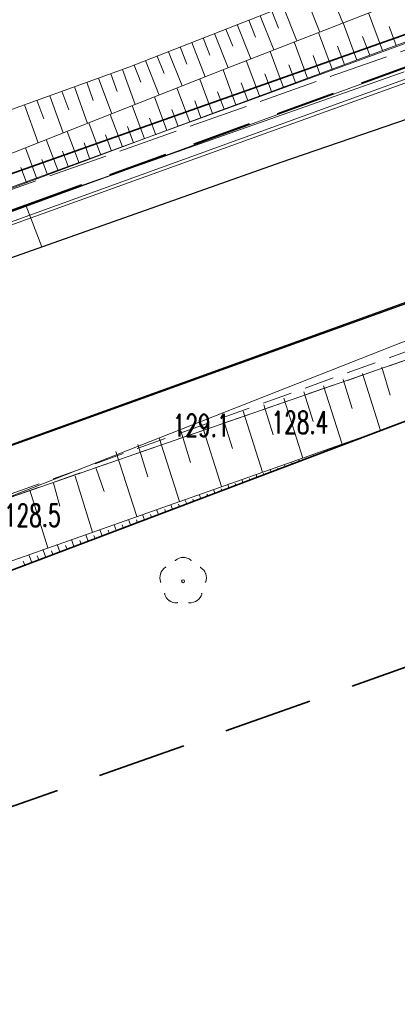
# Model space of a CAD drawing. Header units: metres. Extents: x 6496648 to 6497944, y 5962794 to 5963351.
# Tile 77 of 91: x 6497553 to 6497566, y 5963123 to 5963156. Entities that reach past the tile are written whole.
import ezdxf

# ---------------------------------------------------------------- set-up
doc = ezdxf.new("R2010")
doc.units = ezdxf.units.M
doc.header["$MEASUREMENT"] = 0
doc.linetypes.add('L_0_04', pattern=[1.5, 1, -0.5])
doc.linetypes.add('mz2.0_0.5', pattern=[2.5, 2, -0.5])
doc.layers.get('DEFPOINTS').update_dxf_attribs({"linetype": 'CONTINUOUS', "lineweight": 0})
for name, color, linetype, lineweight in [('000_INNE__NIEZYDENTYFIKOWANE_', 8, 'CONTINUOUS', 13), ('217_GRANICA_KONTURU_KLASYFIKCYJNEGO', 8, 'CONTINUOUS', 13), ('218_GRANICA_UzYTKU', 8, 'CONTINUOUS', 13), ('219_LINIA_GRANICY', 3, 'CONTINUOUS', 35), ('CHODNIK__POWIERZCHNIA_', 8, 'L_0_04', 13), ('drzewo_lisciaste__punkt_', 8, 'CONTINUOUS', 13), ('E_proj_ośw_linia_obw. 100', 1, 'L_0_04', 40), ('JEZDNIA__POWIERZCHNIA_', 8, 'CONTINUOUS', 25), ('KRAWezNIK__LINIA_', 8, 'CONTINUOUS', 25), ('PRZEWoD_ELEKTROENERGETYCZNY__LINIA_', 1, 'CONTINUOUS', 13), ('PRZEWoD_GAZOWY__LINIA_', 54, 'CONTINUOUS', 13), ('PRZEWoD_TELEKOMUNIKACYJNY__LINIA_', 30, 'CONTINUOUS', 13), ('przewód elektroenergetyczny (linia) - ob. projektowany', 1, 'mz2.0_0.5', 13), ('PUNKT_WYSOKOsCIOWY_NATURALNY_ATR2', 8, 'CONTINUOUS', 13), ('SKARPA_NIEUMOCNIONA__POWIERZCHNIA_', 8, 'CONTINUOUS', 13), ('ZAKRES', 190, 'L_0_04', 35)]:
    doc.layers.add(name, color=color, linetype=linetype, lineweight=lineweight)
doc.styles.get("Standard").update_dxf_attribs({"font": 'simplex.shx'})

msp = doc.modelspace()

# ---------------------------------------------------------------- linework, layer by layer
at = {"layer": '000_INNE__NIEZYDENTYFIKOWANE_', "flags": 128}
for points in [[(6497563.61, 5963157.35), (6497564.07, 5963156.2)], [(6497562.84, 5963157.05), (6497563.3, 5963155.89)], [(6497561.69, 5963156.59), (6497561.91, 5963156.02)], [(6497562.07, 5963156.75), (6497562.53, 5963155.59)], [(6497560.92, 5963156.29), (6497561.14, 5963155.72)], [(6497561.3, 5963156.44), (6497561.76, 5963155.29)], [(6497565.41, 5963155.27), (6497564.94, 5963156.54)], [(6497560.15, 5963155.99), (6497560.38, 5963155.41)], [(6497560.53, 5963156.14), (6497560.99, 5963154.99)], [(6497564.55, 5963154.95), (6497564.09, 5963156.2)], [(6497565.87, 5963155.44), (6497565.63, 5963156.08)], [(6497559.38, 5963155.69), (6497559.61, 5963155.11)], [(6497559.76, 5963155.84), (6497560.22, 5963154.69)], [(6497563.72, 5963154.64), (6497563.26, 5963155.88)], [(6497564.98, 5963155.11), (6497564.74, 5963155.74)], [(6497558.61, 5963155.39), (6497558.84, 5963154.81)], [(6497559, 5963155.54), (6497559.45, 5963154.38)], [(6497562.89, 5963154.34), (6497562.44, 5963155.56)], [(6497564.13, 5963154.8), (6497563.9, 5963155.42)], [(6497557.45, 5963154.93), (6497557.91, 5963153.77)], [(6497557.84, 5963155.08), (6497558.07, 5963154.5)], [(6497558.22, 5963155.23), (6497558.68, 5963154.08)], [(6497561.28, 5963153.74), (6497560.83, 5963154.93)], [(6497562.08, 5963154.03), (6497561.63, 5963155.24)], [(6497563.3, 5963154.49), (6497563.08, 5963155.1)], [(6497556.67, 5963154.63), (6497557.1, 5963153.45)], [(6497557.07, 5963154.78), (6497557.29, 5963154.2)], [(6497560.48, 5963153.44), (6497560.05, 5963154.62)], [(6497562.49, 5963154.19), (6497562.26, 5963154.79)], [(6497555.87, 5963154.34), (6497556.31, 5963153.14)], [(6497556.28, 5963154.49), (6497556.49, 5963153.89)], [(6497559.7, 5963153.15), (6497559.27, 5963154.31)], [(6497561.68, 5963153.89), (6497561.46, 5963154.48)], [(6497555.06, 5963154.05), (6497555.5, 5963152.82)], [(6497555.47, 5963154.2), (6497555.69, 5963153.59)], [(6497558.93, 5963152.86), (6497558.5, 5963154.01)], [(6497560.88, 5963153.59), (6497560.66, 5963154.18)], [(6497553.8, 5963153.6), (6497554.03, 5963152.97)], [(6497554.23, 5963153.75), (6497554.68, 5963152.5)], [(6497554.64, 5963153.9), (6497554.87, 5963153.28)], [(6497558.16, 5963152.58), (6497557.75, 5963153.71)], [(6497560.09, 5963153.3), (6497559.87, 5963153.88)], [(6497553.38, 5963153.44), (6497553.84, 5963152.17)], [(6497557.41, 5963152.3), (6497557, 5963153.42)], [(6497558.54, 5963152.72), (6497558.33, 5963153.29)], [(6497559.31, 5963153.01), (6497559.1, 5963153.58)], [(6497556.67, 5963152.03), (6497556.26, 5963153.12)], [(6497557.79, 5963152.44), (6497557.58, 5963153)], [(6497555.94, 5963151.75), (6497555.54, 5963152.84)], [(6497557.04, 5963152.16), (6497556.84, 5963152.72)], [(6497554.51, 5963151.22), (6497554.11, 5963152.28)], [(6497555.22, 5963151.48), (6497554.82, 5963152.55)], [(6497556.3, 5963151.89), (6497556.1, 5963152.44)], [(6497553.8, 5963150.96), (6497553.41, 5963152)], [(6497555.58, 5963151.62), (6497555.38, 5963152.16)], [(6497554.86, 5963151.35), (6497554.66, 5963151.88)], [(6497553.45, 5963150.83), (6497553.26, 5963151.34)], [(6497554.15, 5963151.09), (6497553.96, 5963151.61)], [(6497564.74, 5963144.41), (6497565.34, 5963142.5)], [(6497565.38, 5963144.62), (6497565.67, 5963143.68)], [(6497564.09, 5963144.21), (6497564.39, 5963143.24)], [(6497562.77, 5963143.79), (6497563.08, 5963142.8)], [(6497563.43, 5963144), (6497564.05, 5963142.04)], [(6497561.42, 5963143.36), (6497561.74, 5963142.35)], [(6497562.09, 5963143.58), (6497562.73, 5963141.57)], [(6497560.73, 5963143.14), (6497561.38, 5963141.09)], [(6497559.34, 5963142.7), (6497560, 5963140.61)], [(6497560.04, 5963142.92), (6497560.37, 5963141.89)], [(6497558.63, 5963142.48), (6497558.96, 5963141.42)], [(6497557.19, 5963142.02), (6497557.53, 5963140.94)], [(6497557.91, 5963142.25), (6497558.59, 5963140.11)], [(6497564.03, 5963142), (6497564.02, 5963142.03)], [(6497564.27, 5963142.09), (6497564.26, 5963142.1)], [(6497564.5, 5963142.18), (6497564.5, 5963142.19)], [(6497556.45, 5963141.79), (6497557.15, 5963139.6)], [(6497563.08, 5963141.65), (6497563.07, 5963141.69)], [(6497563.32, 5963141.73), (6497563.31, 5963141.75)], [(6497563.56, 5963141.82), (6497563.54, 5963141.86)], [(6497563.79, 5963141.91), (6497563.79, 5963141.93)], [(6497562.37, 5963141.38), (6497562.36, 5963141.41)], [(6497562.61, 5963141.47), (6497562.59, 5963141.52)], [(6497562.85, 5963141.56), (6497562.84, 5963141.58)], [(6497555.79, 5963141.22), (6497556.06, 5963140.45)], [(6497561.43, 5963141.02), (6497561.41, 5963141.06)], [(6497561.66, 5963141.11), (6497561.64, 5963141.18)], [(6497561.9, 5963141.2), (6497561.89, 5963141.23)], [(6497562.14, 5963141.29), (6497562.11, 5963141.35)], [(6497554.35, 5963140.73), (6497554.57, 5963139.95)], [(6497555.08, 5963140.96), (6497555.67, 5963139.08)], [(6497560.48, 5963140.66), (6497560.46, 5963140.71)], [(6497560.72, 5963140.75), (6497560.68, 5963140.85)], [(6497560.96, 5963140.84), (6497560.94, 5963140.88)], [(6497561.19, 5963140.93), (6497561.16, 5963141.01)], [(6497553.56, 5963140.49), (6497554.17, 5963138.55)], [(6497559.54, 5963140.3), (6497559.51, 5963140.36)], [(6497559.77, 5963140.39), (6497559.73, 5963140.51)], [(6497560.01, 5963140.48), (6497559.99, 5963140.54)], [(6497560.25, 5963140.57), (6497560.21, 5963140.68)], [(6497558.83, 5963140.03), (6497558.77, 5963140.17)], [(6497559.06, 5963140.12), (6497559.04, 5963140.19)], [(6497559.3, 5963140.21), (6497559.25, 5963140.34)], [(6497557.88, 5963139.67), (6497557.82, 5963139.84)], [(6497558.12, 5963139.76), (6497558.09, 5963139.84)], [(6497558.35, 5963139.85), (6497558.3, 5963140)], [(6497558.59, 5963139.94), (6497558.56, 5963140.02)], [(6497556.94, 5963139.32), (6497556.87, 5963139.5)], [(6497557.17, 5963139.41), (6497557.14, 5963139.49)], [(6497557.41, 5963139.49), (6497557.34, 5963139.67)], [(6497557.65, 5963139.58), (6497557.61, 5963139.67)], [(6497555.99, 5963138.96), (6497555.91, 5963139.16)], [(6497556.23, 5963139.05), (6497556.19, 5963139.15)], [(6497556.46, 5963139.14), (6497556.39, 5963139.33)], [(6497556.7, 5963139.23), (6497556.66, 5963139.32)], [(6497555.04, 5963138.6), (6497554.96, 5963138.83)], [(6497555.28, 5963138.69), (6497555.24, 5963138.8)], [(6497555.52, 5963138.78), (6497555.44, 5963138.99)], [(6497555.75, 5963138.87), (6497555.71, 5963138.97)], [(6497554.1, 5963138.24), (6497554, 5963138.49)], [(6497554.33, 5963138.33), (6497554.29, 5963138.45)], [(6497554.57, 5963138.42), (6497554.48, 5963138.66)], [(6497554.81, 5963138.51), (6497554.76, 5963138.63)], [(6497553.39, 5963137.97), (6497553.34, 5963138.1)], [(6497553.63, 5963138.06), (6497553.53, 5963138.32)], [(6497553.86, 5963138.15), (6497553.81, 5963138.28)]]:
    msp.add_lwpolyline(points, dxfattribs=at)
at = {"layer": '217_GRANICA_KONTURU_KLASYFIKCYJNEGO', "flags": 128}
msp.add_lwpolyline([(6497550.83, 5963150.38), (6497580.3, 5963160.82)], dxfattribs=at)
at = {"layer": '218_GRANICA_UzYTKU', "flags": 128}
for points in [[(6497523.54, 5963126.66), (6497627.63, 5963166.09)], [(6497550.83, 5963150.38), (6497580.3, 5963160.82)]]:
    msp.add_lwpolyline(points, dxfattribs=at)
at = {"layer": '219_LINIA_GRANICY', "flags": 128}
for points in [[(6497627.63, 5963166.09), (6497523.54, 5963126.66)], [(6497580.3, 5963160.82), (6497550.83, 5963150.38)]]:
    msp.add_lwpolyline(points, dxfattribs=at)
at = {"layer": 'CHODNIK__POWIERZCHNIA_', "flags": 128}
for points in [[(6497659.73, 5963178.79), (6497626.22, 5963166.67), (6497599.54, 5963157.17), (6497532.19, 5963132.88), (6497471.58, 5963110.99), (6497416.25, 5963090.68)], [(6497531.74, 5963134.36), (6497598.76, 5963158.58)], [(6497566.59, 5963145), (6497546.9, 5963138.17)]]:
    msp.add_lwpolyline(points, dxfattribs=at)
at = {"layer": 'DEFPOINTS', "linetype": 'Continuous'}
for points in [[(6497643.11, 5963182.806), (6497596.147, 5963165.645), (6497596.241, 5963165.389), (6497596.147, 5963165.645), (6497549.184, 5963148.484), (6497549.082, 5963148.773), (6497549.158, 5963148.559), (6497502.108, 5963131.637), (6497502.226, 5963131.325), (6497502.108, 5963131.637), (6497455.059, 5963114.716), (6497455.213, 5963114.328), (6497455.059, 5963114.716), (6497408.055, 5963097.666), (6497408.251, 5963097.232), (6497408.055, 5963097.666), (6497361.052, 5963080.616), (6497361.06, 5963080.618), (6497361.058, 5963080.618), (6497313.974, 5963063.795), (6497313.777, 5963064.34), (6497313.974, 5963063.795), (6497264.99, 5963053.548)], [(6497595.872, 5963166.366), (6497548.909, 5963149.205), (6497549.003, 5963148.949), (6497548.909, 5963149.205), (6497501.946, 5963132.045), (6497501.844, 5963132.333), (6497501.92, 5963132.119), (6497454.87, 5963115.198), (6497454.989, 5963114.886), (6497454.87, 5963115.198), (6497407.821, 5963098.276), (6497407.976, 5963097.888), (6497407.821, 5963098.276), (6497360.818, 5963081.226), (6497361.013, 5963080.792), (6497360.818, 5963081.226), (6497313.814, 5963064.176), (6497313.822, 5963064.179), (6497313.82, 5963064.178), (6497266.736, 5963047.355)], [(6497566.135, 5963154.547), (6497553.426, 5963150.07), (6497543.642, 5963146.606), (6497529.484, 5963141.529), (6497512.629, 5963135.269), (6497489.259, 5963126.409), (6497478.599, 5963122.729), (6497468.009, 5963119.059), (6497449.519, 5963112.439), (6497435.699, 5963107.429), (6497426.829, 5963104.339), (6497411.039, 5963098.659), (6497391.115, 5963091.415), (6497364.649, 5963081.724), (6497341.305, 5963073.243), (6497324.879, 5963067.374), (6497317.094, 5963064.719), (6497303.054, 5963060.942), (6497292.628, 5963058.63), (6497281.118, 5963056.345)], [(6497553.967, 5963148.67), (6497553.426, 5963150.07)]]:
    msp.add_lwpolyline(points, dxfattribs=at)
at = {"layer": 'drzewo_lisciaste__punkt_'}
msp.add_circle((6497558.71, 5963137.43), 0.05, dxfattribs=at)
for centre, radius, start, end in [((6497558.716, 5963137.844), 0.386, 48.5611, 132.7391), ((6497558.343, 5963137.553), 0.412, 122.7997, 201.7763), ((6497559.072, 5963137.536), 0.423, 340.7735, 57.8616), ((6497558.489, 5963137.113), 0.414, 193.663, 272.7891), ((6497558.922, 5963137.152), 0.451, 268.6279, 341.5476)]:
    msp.add_arc(centre, radius, start, end, dxfattribs=at)
for p in [(6497558.45, 5963138.13), (6497558.71, 5963138.23), (6497558.97, 5963138.13), (6497558.12, 5963137.9), (6497559.3, 5963137.9), (6497557.95, 5963137.68), (6497557.96, 5963137.4), (6497559.46, 5963137.4), (6497559.47, 5963137.68), (6497558.09, 5963137.01), (6497558.24, 5963136.78), (6497559.18, 5963136.78), (6497559.33, 5963137.01), (6497558.51, 5963136.71), (6497558.91, 5963136.71)]:
    msp.add_point(p, dxfattribs=at)
at = {"layer": 'E_proj_ośw_linia_obw. 100', "ltscale": 2}
msp.add_lwpolyline([(6497456.139, 5963114.809), (6497467.945, 5963119.223), (6497478.98, 5963123.194), (6497489.069, 5963126.898), (6497501.454, 5963131.336), (6497501.454, 5963131.336), (6497501.454, 5963131.336), (6497501.454, 5963131.336, 0.281618), (6497501.816, 5963132.425, 0.321738), (6497502.826, 5963131.833), (6497529.484, 5963141.529), (6497548.534, 5963148.338, 0.314302), (6497548.828, 5963149.454, 0.332622), (6497549.791, 5963148.783), (6497553.426, 5963150.07), (6497569.98, 5963156.083)], format="xyb", dxfattribs=at)
at = {"layer": 'JEZDNIA__POWIERZCHNIA_', "flags": 128}
for points in [[(6497598.76, 5963158.58), (6497531.74, 5963134.36), (6497471, 5963112.52), (6497465.43, 5963110.5), (6497459.68, 5963108.41), (6497447.39, 5963104.14), (6497420.8, 5963094.41), (6497383.23, 5963080.72), (6497364.96, 5963074.06), (6497347.45, 5963067.64), (6497340.19, 5963065.02), (6497335.93, 5963063.44), (6497327.62, 5963060.58), (6497322.17, 5963058.51), (6497307.6, 5963054.69), (6497289.33, 5963050.32)], [(6497286, 5963055.64), (6497291.06, 5963056.7), (6497315.76, 5963062.79), (6497319.51, 5963063.85), (6497331.33, 5963068.1), (6497351.75, 5963075.37), (6497378.63, 5963085.28), (6497411.58, 5963097.26), (6497420.33, 5963100.32), (6497427.37, 5963102.94), (6497436.24, 5963106.03), (6497463.88, 5963116.05), (6497468.55, 5963117.66), (6497479.14, 5963121.33), (6497489.8, 5963125.01), (6497503.08, 5963129.84), (6497513.17, 5963133.87), (6497525.68, 5963138.53), (6497534.37, 5963141.73), (6497562, 5963151.52), (6497567.42, 5963153.38)]]:
    msp.add_lwpolyline(points, dxfattribs=at)
at = {"layer": 'KRAWezNIK__LINIA_', "flags": 128}
msp.add_lwpolyline([(6497531.74, 5963134.36), (6497568.46, 5963147.58), (6497598.76, 5963158.58), (6497616.88, 5963165.17), (6497649.51, 5963176.88), (6497659.18, 5963180.3), (6497687.47, 5963190.64), (6497692.41, 5963191.88), (6497696.43, 5963192.38)], dxfattribs=at)
at = {"layer": 'PRZEWoD_ELEKTROENERGETYCZNY__LINIA_', "flags": 128}
msp.add_lwpolyline([(6497567.54, 5963154.8), (6497546.81, 5963147.29), (6497514.51, 5963135.67), (6497478.38, 5963122.73), (6497451.64, 5963112.61), (6497422.76, 5963101.97), (6497404.73, 5963095.29), (6497390.36, 5963090.35), (6497350.61, 5963076.26), (6497322.24, 5963066.53), (6497305.6, 5963061.28), (6497303.77, 5963060.75), (6497301.79, 5963060.09), (6497289.9, 5963057.19), (6497278.11, 5963055.46)], dxfattribs=at)
at = {"layer": 'PRZEWoD_GAZOWY__LINIA_', "flags": 128}
msp.add_lwpolyline([(6497740, 5963252.11), (6497736.38, 5963247.54), (6497725.21, 5963233.92), (6497722.22, 5963230.35), (6497706.15, 5963210.52), (6497695.66, 5963201.61), (6497674.15, 5963193.24), (6497661.44, 5963188.26), (6497637.52, 5963179.61), (6497614.54, 5963171.74), (6497590.95, 5963163.12), (6497552.77, 5963149.34), (6497515.87, 5963135.93), (6497478.52, 5963122.49), (6497467.27, 5963118.39)], dxfattribs=at)
at = {"layer": 'PRZEWoD_TELEKOMUNIKACYJNY__LINIA_', "flags": 128}
msp.add_lwpolyline([(6497542.32, 5963136.11), (6497582.78, 5963152.04), (6497617.21, 5963164)], dxfattribs=at)
at = {"layer": 'przewód elektroenergetyczny (linia) - ob. projektowany', "color": 1, "linetype": 'mz2.0_0.5', "lineweight": 18, "flags": 128}
msp.add_lwpolyline([(6497490.96, 5963191.47), (6497495.63, 5963192.54), (6497505.75, 5963143.35), (6497508.26, 5963134.94), (6497520.52, 5963139.11), (6497551.03, 5963149.92), (6497580.5, 5963160.36), (6497610.11, 5963171.77)], dxfattribs=at)
at = {"layer": 'SKARPA_NIEUMOCNIONA__POWIERZCHNIA_', "flags": 128}
for points in [[(6497478.08, 5963124.43), (6497477.53, 5963125.67), (6497478.38, 5963126.01), (6497489.1, 5963130.04), (6497490.67, 5963130.73), (6497497.87, 5963133.48), (6497505.52, 5963136.45), (6497520.99, 5963142.1), (6497533.79, 5963146.47), (6497546.85, 5963151.09), (6497556.89, 5963154.71), (6497565.9, 5963158.25), (6497566.37, 5963157.1), (6497560.1, 5963154.64), (6497546.83, 5963149.4), (6497536.74, 5963145.84), (6497526.03, 5963142.04), (6497516.78, 5963138.83), (6497505.4, 5963134.58), (6497492.77, 5963129.99), (6497486.74, 5963127.79)], [(6497566.37, 5963157.1), (6497566.89, 5963155.82), (6497557.03, 5963152.16), (6497546.81, 5963148.35), (6497541.56, 5963146.48), (6497526.22, 5963140.9), (6497510.2, 5963135.07), (6497495.82, 5963129.94), (6497488.58, 5963127.34), (6497478.28, 5963123.72), (6497478.08, 5963124.43), (6497486.74, 5963127.79), (6497492.77, 5963129.99), (6497505.4, 5963134.58), (6497516.78, 5963138.83), (6497526.03, 5963142.04), (6497536.74, 5963145.84), (6497546.83, 5963149.4), (6497560.1, 5963154.64)], [(6497466.86, 5963107.25), (6497466.18, 5963108.81), (6497486.78, 5963116.32), (6497511.05, 5963125), (6497523.96, 5963129.59), (6497534.11, 5963133.65), (6497546.8, 5963138.13), (6497566.59, 5963145), (6497576.94, 5963148.38), (6497595.66, 5963155.7), (6497595.55, 5963153.94), (6497564.97, 5963142.36), (6497546.64, 5963135.89), (6497534.56, 5963131.63), (6497528.69, 5963129.47), (6497514.21, 5963124.64), (6497496.62, 5963118.17), (6497480.62, 5963112.31)], [(6497467.72, 5963105.19), (6497466.86, 5963107.25), (6497480.62, 5963112.31), (6497496.62, 5963118.17), (6497514.21, 5963124.64), (6497528.69, 5963129.47), (6497534.56, 5963131.63), (6497546.64, 5963135.89), (6497564.97, 5963142.36), (6497523.54, 5963126.66), (6497524.07, 5963124.05), (6497507.96, 5963118.71), (6497492.23, 5963113.36), (6497474.78, 5963107.6)]]:
    msp.add_lwpolyline(points, dxfattribs=at)
at = {"layer": 'ZAKRES', "ltscale": 3, "flags": 128}
msp.add_lwpolyline([(6497692.5, 5963219.5), (6497716, 5963186.5), (6497672.2, 5963172.1), (6497502, 5963111.8), (6497349, 5963052), (6497312.6, 5963038.4), (6497228.6, 5963030.4), (6497133.5, 5963045.2), (6496948.4, 5963119.5), (6496936.6, 5963083.2), (6496927.9, 5963075.7), (6496873, 5963095.9), (6496849.7, 5963104.2), (6496824.8, 5963105.1), (6496784.8, 5963107.4), (6496786.6, 5963174.3), (6496788.5, 5963184), (6496695.2, 5963217.9), (6496711.8, 5963253.1), (6496961, 5963151.5), (6497143.1, 5963082.8), (6497228.1, 5963066.8), (6497302.3, 5963072), (6497492.1, 5963142.6)], close=True, dxfattribs=at)

# ---------------------------------------------------------------- texts
at = {"layer": 'PUNKT_WYSOKOsCIOWY_NATURALNY_ATR2', "width": 0.66}
for s, p in [('129.1', (6497558.36, 5963142.29)), ('128.4', (6497561.68, 5963142.39)), ('128.5', (6497552.69, 5963139.27))]:
    msp.add_text(s, height=0.75, dxfattribs=at).set_placement(p)

doc.saveas('drawing.dxf')
